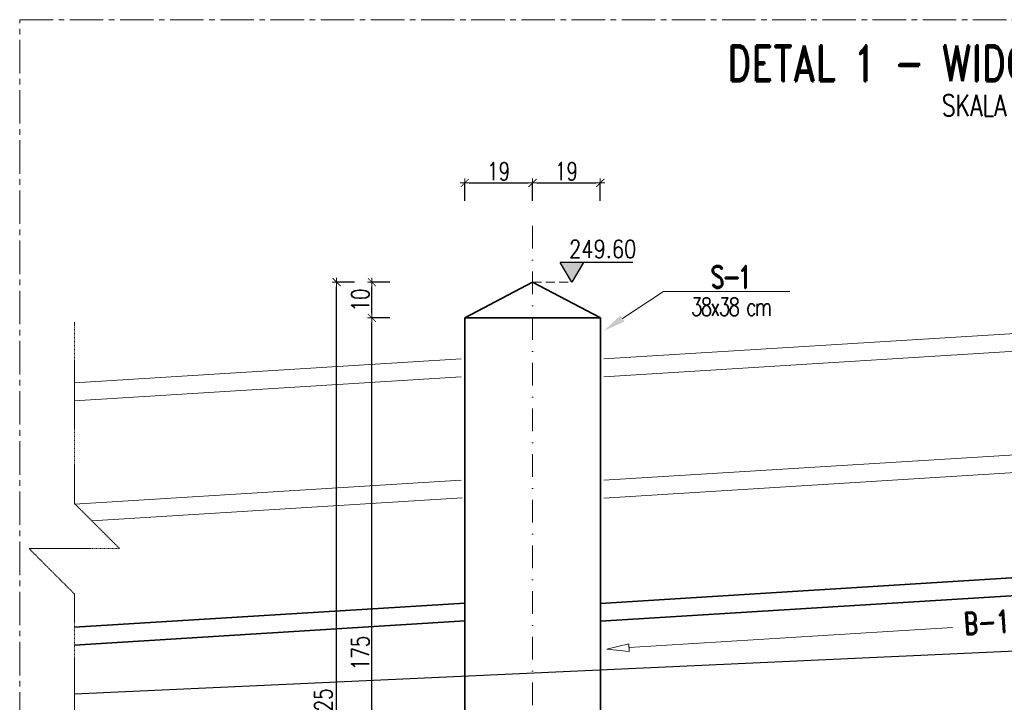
# Model space of a CAD drawing. Header units: millimetres. Extents: x -8 to 14965326, y -810 to 11054951.
# Tile 57 of 72: x 7507589 to 7507865, y 5558326 to 5558517. Entities that reach past the tile are written whole.
import ezdxf
from ezdxf import colors
from ezdxf.entities.mleader import LeaderData, LeaderLine
from ezdxf.enums import TextEntityAlignment as Align
from ezdxf.math import Vec2, Vec3

# ---------------------------------------------------------------- set-up
doc = ezdxf.new("R2010")
doc.units = ezdxf.units.MM
doc.header["$LTSCALE"] = 0.5
doc.header["$MEASUREMENT"] = 0
for name, pattern in [('CENTER2', [1.125, 0.75, -0.125, 0.125, -0.125]), ('HIDDEN', [9.525, 6.35, -3.175]), ('KRESKAKROPKA', [25.4, 12.7, -6.35, 0, -6.35]), ('KRESKOWA', [0.75, 0.5, -0.25])]:
    doc.linetypes.add(name, pattern=pattern)
doc.layers.get('0').update_dxf_attribs({"linetype": 'CONTINUOUS', "lineweight": 13})
doc.layers.get('Defpoints').update_dxf_attribs({"linetype": 'CONTINUOUS'})
for name, color, linetype, lineweight in [('K_Belki - przekrój', 80, 'CONTINUOUS', 35), ('K_Belki - widok', 3, 'CONTINUOUS', 15), ('K_Cienkie przerywane', 252, 'KRESKOWA', 9), ('K_Kreskowanie', 253, 'CONTINUOUS', 5), ('K_Opis', 7, 'CONTINUOUS', 9), ('K_Osie - przerywana', 8, 'KRESKAKROPKA', 9), ('K_Schody - widok', 60, 'CONTINUOUS', 15), ('K_Ściany - przekrój', 7, 'CONTINUOUS', 35), ('tkd_obszary_wykazu', 14, 'CENTER2', 9), ('tkd_otwory', 1, 'CONTINUOUS', 9), ('tkd_otwory_obrys', 1, 'CONTINUOUS', 20), ('tkd_urwania', 252, 'KRESKOWA', 9), ('tkd_wym', 1, 'CONTINUOUS', 5)]:
    doc.layers.add(name, color=color, linetype=linetype, lineweight=lineweight)
doc.layers.add('tkd_koty', color=1, linetype='CONTINUOUS')
doc.layers.add('tkd_opis_sztuki', color=7, linetype='CONTINUOUS')
doc.styles.add('___K_OPIS_ROMAND', font='romand.shx', dxfattribs={"width": 0.75})
doc.styles.add('NEW', font='swiss.ttf', dxfattribs={"height": 0.3})
doc.styles.add('TKD_1TXT', font='simplex.shx', dxfattribs={"width": 0.75, "height": 0.25})
doc.styles.add('TKD_2TXT', font='romand.shx', dxfattribs={"width": 0.75, "height": 0.25})
doc.styles.add('tkd_txt0', font='simplex.shx', dxfattribs={"width": 0.75})
doc.styles.add('TXT25', font='simplex.shx', dxfattribs={"width": 0.8})
doc.dimstyles.new('K - Opis elementów', dxfattribs={"dimtxt": 12.5, "dimasz": 10, "dimexe": 10, "dimexo": 50, "dimgap": 2, "dimtad": 0, "dimdec": 1, "dimrnd": 0.05, "dimzin": 9, "dimdsep": 46, "dimtxsty": '___K_OPIS_ROMAND', "dimblk1": 'CLOSEDBLANK', "dimblk2": 'CLOSEDBLANK', "dimsah": 1, "dimcen": 0, "dimdle": 10, "dimse1": 1, "dimse2": 1, "dimclrd": 1, "dimclre": 256, "dimclrt": 50, "dimazin": 2, "dimtm": 1e-09, "dimtfac": 1, "dimtdec": 1, "dimtmove": 1, "dimatfit": 3, "dimfxl": 1, "dimtolj": 1, "dimtzin": 0, "dimlwd": -1, "dimarcsym": 0})
doc.dimstyles.new('tkd_1-25cm[cm]', dxfattribs={"dimtxt": 5, "dimasz": 1.25, "dimexe": 0, "dimexo": 5, "dimgap": 0.75, "dimtad": 1, "dimdec": 1, "dimrnd": 0.5, "dimdsep": 46, "dimtxsty": 'tkd_txt0', "dimblk": 'tkd_dim_arrow', "dimcen": 0, "dimclrd": 1, "dimclrt": 7, "dimadec": 0, "dimazin": 0, "dimtfac": 1.666667, "dimtdec": 1, "dimtix": 1, "dimtmove": 1, "dimatfit": 3, "dimldrblk": 'K2', "dimfxl": 5, "dimfxlon": 1, "dimtvp": 0.02, "dimtolj": 1, "dimtzin": 0, "dimarcsym": 0})

# ---------------------------------------------------------------- blocks, each defined once
blk = doc.blocks.new('tkd_kota1')
at = {"layer": 'K_Kreskowanie'}
blk.add_hatch(color=256, dxfattribs=at).paths.add_polyline_path([(0, 0), (0.13, 0.221), (-0.13, 0.221)])
for p, q in [((0.684, 0.221), (-0.13, 0.221)), ((0, 0), (-0.13, 0.221)), ((0.13, 0.221), (0, 0))]:
    blk.add_line(p, q)
at = {"color": 7, "style": 'TXT25', "width": 0.8}
blk.add_attdef('%%P10.00', text='', height=0.2, dxfattribs=at).set_placement((0.346, 0.372), align=Align.MIDDLE_CENTER)
blk = doc.blocks.new('tkd_dim_arrow')
for p, q in [((-1, 0), (1, 0)), ((0, -1), (0, 1))]:
    blk.add_line(p, q)
at = {"const_width": 0.2}
blk.add_lwpolyline([(-0.9, -0.9), (0.9, 0.9)], dxfattribs=at)
blk = doc.blocks.new('*D602')
at = {"layer": 'Defpoints', "color": 0, "transparency": 16777216}
for p in [(7507688.02, 5558433.76), (7507714.04, 5558433.76), (7507703.04, 5558258.76)]:
    blk.add_point(p, dxfattribs=at)
at = {"layer": 'tkd_wym', "color": 0, "lineweight": -2, "transparency": 16777216}
for p, q in [((7507693.02, 5558433.76), (7507688.02, 5558433.76)), ((7507693.02, 5558258.76), (7507688.02, 5558258.76))]:
    blk.add_line(p, q, dxfattribs=at)
at = {"layer": 'tkd_wym', "color": 1, "lineweight": -2, "transparency": 16777216}
blk.add_line((7507688.02, 5558260.01), (7507688.02, 5558432.51), dxfattribs=at)
at = {"layer": 'tkd_wym', "color": 1, "lineweight": -2, "transparency": 16777216, "xscale": 1.25, "yscale": 1.25, "zscale": 1.25}
for p, rotation in [((7507688.02, 5558433.76), 90), ((7507688.02, 5558258.76), 270)]:
    blk.add_blockref('tkd_dim_arrow', p, dxfattribs=dict(at, rotation=rotation))
at = {"layer": 'tkd_wym', "color": 7, "transparency": 16777216, "insert": (7507684.77, 5558339.81), "char_height": 5, "attachment_point": 5, "rotation": 90, "style": 'tkd_txt0'}
blk.add_mtext('\\A1;175', dxfattribs=at)
blk = doc.blocks.new('tkd_opis_słupa')
at = {"color": 2, "style": 'TKD_2TXT', "width": 0.75}
blk.add_attdef('NAZWA', text='', height=0.3, dxfattribs=at).set_placement((0.0122, 0.0982), align=Align.CENTER)
at = {"color": 7, "style": 'TKD_1TXT', "width": 0.75, "flags": 1}
for tag in ['ZBROJENIE', 'RZEDNE', 'UWAGI1', 'UWAGI2', 'BETON']:
    blk.add_attdef(tag, text='', height=0.25, dxfattribs=at).set_placement((0.0122, -0.3452), align=Align.CENTER)
at = {"color": 7, "style": 'TKD_1TXT', "width": 0.75}
blk.add_attdef('50X50', text='', height=0.25, dxfattribs=at).set_placement((0.0122, -0.3452), align=Align.CENTER)
blk = doc.blocks.new('K2')
at = {"layer": 'K_Kreskowanie'}
h = blk.add_hatch(color=256, dxfattribs=at)
h.paths.add_polyline_path([(-290, 548), (-20, 548), (-20, 312.04), (-20, 312.04), (-20, 312.04), (-20, 20), (-290, 20), (-290, 40), (-310, 40), (-310, 20), (-310, 0), (0, 0), (0, 568), (-310, 568), (-529, 568), (-529, 463), (-493, 463), (-493, 350.5), (-493, 350.5), (-513, 350.5), (-513, 350.5), (-529, 350.5), (-529, 330.5), (-493, 330.5), (-493, 218), (-493, 218), (-513, 218), (-529, 218), (-529, 198), (-493, 198), (-493, 198), (-475, 198), (-466.7, 198), (-466.7, 218), (-475, 218), (-475, 218), (-475, 463), (-310, 463), (-310, 218), (-348.7, 218), (-348.7, 198), (-310, 198), (-310, 154), (-290, 154)])
h.paths.add_polyline_path([(-509, 548), (-509, 483), (-310, 483), (-310, 548)], flags=16)
for points in [[(-513, 350.5), (-497, 354.5), (-493, 463), (-493, 350.5)], [(-475, 463), (-343, 430), (-310, 218), (-310, 463)], [(-513, 218), (-497, 222), (-493, 330.5), (-493, 218)]]:
    blk.add_hatch(color=256, dxfattribs=at).paths.add_polyline_path(points)
at = {"layer": 'K_Belki - widok'}
for p, q in [((-529, 350.5), (-529, 463)), ((-513, 350.5), (-513, 463)), ((-529, 218), (-529, 330.5)), ((-513, 218), (-513, 330.5)), ((-348.7, 198), (-466.7, 198))]:
    blk.add_line(p, q, dxfattribs=at)
for points in [[(-310, 154.04), (-310, 40.04)], [(-290, 40.04), (-290, 154.04)]]:
    blk.add_lwpolyline(points, dxfattribs=at)
at = {"layer": 'K_Opis', "linetype": 'Continuous'}
for points in [[(-529, 330.5), (-493, 330.5), (-493, 218), (-529, 218), (-529, 198), (-493, 198), (-493, 198), (-475, 198), (-475, 198), (-475, 198), (-475, 198), (-466.7, 198), (-466.7, 218), (-475, 218), (-475, 463), (-310, 463), (-310, 218), (-348.7, 218), (-348.7, 198), (-310, 198), (-310, 154), (-290, 154), (-290, 548), (-20, 548), (-20, 20), (-290, 20), (-290, 40), (-310, 40), (-310, 20), (-310, 20), (-310, 0), (0, 0), (0, 568), (-310, 568), (-529, 568), (-529, 463), (-493, 463), (-493, 350.5), (-529, 350.5), (-529, 330.5)], [(-310, 483), (-310, 548), (-509, 548), (-509, 483), (-310, 483)]]:
    blk.add_lwpolyline(points, dxfattribs=at)
at = {"layer": 'K_Opis', "linetype": 'HIDDEN'}
for points in [[(-529, 330.5), (-493, 330.5), (-493, 218), (-529, 218), (-529, 198), (-493, 198), (-493, 198), (-475, 198), (-475, 198), (-475, 198), (-475, 198), (-466.7, 198), (-466.7, 218), (-475, 218), (-475, 463), (-310, 463), (-310, 218), (-348.7, 218), (-348.7, 198), (-310, 198), (-310, 154), (-290, 154), (-290, 548), (-20, 548), (-20, 20), (-290, 20), (-290, 40), (-310, 40), (-310, 20), (-310, 20), (-310, 0), (0, 0), (0, 568), (-310, 568), (-529, 568), (-529, 463), (-493, 463), (-493, 350.5), (-529, 350.5), (-529, 330.5)], [(-310, 483), (-310, 548), (-509, 548), (-509, 483), (-310, 483)]]:
    blk.add_lwpolyline(points, dxfattribs=at)
at = {"layer": 'K_Schody - widok'}
for p, q in [((-20, 396.04), (-290, 396.04)), ((-224, 172.04), (-224, 396.04)), ((-163, 172.04), (-163, 396.04)), ((-147, 396.04), (-147, 257.33)), ((-85, 284.04), (-85, 396.04)), ((-85, 396.04), (-69.66, 373.49)), ((-158, 172.04), (-158, 391.04)), ((-152, 391.04), (-158, 391.04)), ((-152, 391.04), (-152, 200.04)), ((-290, 368.04), (-163, 368.04)), ((-20, 368.04), (-147, 368.04)), ((-290, 340.04), (-163, 340.04)), ((-20, 340.04), (-147, 340.04)), ((-290, 312.04), (-163, 312.04)), ((-20, 312.04), (-152, 255.18)), ((-20, 312.04), (-147, 312.04)), ((-20, 306.6), (-152, 249.74)), ((-290, 284.04), (-163, 284.04)), ((-85, 284.04), (-147, 284.04)), ((-20, 284.04), (-72.36, 284.04)), ((-85, 278.6), (-85, 200.04)), ((-85, 278.6), (-69.66, 256.04)), ((-85, 278.6), (-85, 200.04)), ((-85, 278.6), (-69.66, 256.04)), ((-290, 256.04), (-163, 256.04)), ((-20, 256.04), (-137.36, 256.04)), ((-147, 251.89), (-147, 200.04)), ((-290, 228.04), (-163, 228.04)), ((-20, 228.04), (-147, 228.04)), ((-290, 200.04), (-163, 200.04)), ((-20, 200.04), (-147, 200.04)), ((-239.34, 194.6), (-224, 172.04)), ((-239.34, 194.6), (-224, 172.04)), ((-158, 172.04), (-290, 172.04))]:
    blk.add_line(p, q, dxfattribs=at)
blk.add_lwpolyline([(-152, 249.74), (-152, 200.04), (-147, 200.04)], dxfattribs=at)
at = {"layer": 'tkd_otwory'}
for points in [[(-513, 350.5), (-497, 354.5), (-493, 463), (-493, 350.5)], [(-475, 463), (-343, 430), (-310, 218), (-310, 463)], [(-513, 218), (-497, 222), (-493, 330.5), (-493, 218)]]:
    blk.add_lwpolyline(points, close=True, dxfattribs=at)
at = {"layer": 'tkd_otwory_obrys'}
for points in [[(-513, 350.5), (-513, 463), (-493, 463), (-493, 350.5)], [(-475, 463), (-310, 463), (-310, 218), (-475, 218)], [(-513, 218), (-493, 218), (-493, 330.5), (-513, 330.5)]]:
    blk.add_lwpolyline(points, close=True, dxfattribs=at)
at = {"layer": 'K_Opis'}
ref = blk.add_blockref('tkd_opis_słupa', (-157.16, 84.45), dxfattribs=dict(at, xscale=-100, yscale=100, zscale=100, rotation=180))
ref.add_attrib('NAZWA', 'K2', dxfattribs={"layer": '0', "color": 2, "height": 30, "style": 'TKD_2TXT', "width": 0.75}).set_placement((-155.94, 44.63), align=Align.CENTER)
ref.add_attrib('50X50', 'kl. schodowa', dxfattribs={"layer": '0', "color": 7, "height": 25, "style": 'TKD_1TXT', "width": 0.75}).set_placement((-155.94, 93.97), align=Align.CENTER)
at = {"layer": 'K_Schody - widok', "style": 'NEW', "width": 0.7}
for s, p in [('8X17.0', (-229.08, 262.62, 0)), ('28', (-202.9, 279.37, 0)), ('8X17.0', (-90.08, 205.23, 0)), ('28', (-63.9, 221.98, 0))]:
    blk.add_text(s, height=16.822, rotation=90, dxfattribs=at).set_placement(p)
blk = doc.blocks.new('*D603')
at = {"layer": 'Defpoints', "color": 0, "transparency": 16777216}
for p in [(7507688.02, 5558443.76), (7507733.04, 5558443.76), (7507714.04, 5558433.76)]:
    blk.add_point(p, dxfattribs=at)
at = {"layer": 'tkd_wym', "color": 0, "lineweight": -2, "transparency": 16777216}
for p, q in [((7507693.02, 5558443.76), (7507688.02, 5558443.76)), ((7507693.02, 5558433.76), (7507688.02, 5558433.76))]:
    blk.add_line(p, q, dxfattribs=at)
at = {"layer": 'tkd_wym', "color": 1, "lineweight": -2, "transparency": 16777216}
blk.add_line((7507688.02, 5558435.01), (7507688.02, 5558442.51), dxfattribs=at)
at = {"layer": 'tkd_wym', "color": 1, "lineweight": -2, "transparency": 16777216, "xscale": 1.25, "yscale": 1.25, "zscale": 1.25}
for p, rotation in [((7507688.02, 5558443.76), 90), ((7507688.02, 5558433.76), 270)]:
    blk.add_blockref('tkd_dim_arrow', p, dxfattribs=dict(at, rotation=rotation))
at = {"layer": 'tkd_wym', "color": 7, "transparency": 16777216, "insert": (7507684.77, 5558438.76), "char_height": 5, "attachment_point": 5, "rotation": 90, "style": 'tkd_txt0'}
blk.add_mtext('\\A1;10', dxfattribs=at)
blk = doc.blocks.new('*D604')
at = {"layer": 'Defpoints', "color": 0, "transparency": 16777216}
for p in [(7507678.13, 5558443.76), (7507733.04, 5558443.76), (7507703.04, 5558218.76)]:
    blk.add_point(p, dxfattribs=at)
at = {"layer": 'tkd_wym', "color": 0, "lineweight": -2, "transparency": 16777216}
for p, q in [((7507683.13, 5558443.76), (7507678.13, 5558443.76)), ((7507683.13, 5558218.76), (7507678.13, 5558218.76))]:
    blk.add_line(p, q, dxfattribs=at)
at = {"layer": 'tkd_wym', "color": 1, "lineweight": -2, "transparency": 16777216}
blk.add_line((7507678.13, 5558220.01), (7507678.13, 5558442.51), dxfattribs=at)
at = {"layer": 'tkd_wym', "color": 1, "lineweight": -2, "transparency": 16777216, "xscale": 1.25, "yscale": 1.25, "zscale": 1.25}
for p, rotation in [((7507678.13, 5558443.76), 90), ((7507678.13, 5558218.76), 270)]:
    blk.add_blockref('tkd_dim_arrow', p, dxfattribs=dict(at, rotation=rotation))
at = {"layer": 'tkd_wym', "color": 7, "transparency": 16777216, "insert": (7507674.41, 5558325.04), "char_height": 5, "attachment_point": 5, "rotation": 90, "style": 'tkd_txt0'}
blk.add_mtext('\\A1;225', dxfattribs=at)
blk = doc.blocks.new('_ClosedBlank')
at = {"color": 0, "linetype": 'ByBlock', "lineweight": -2}
for p, q in [((-1, 0.167), (0, 0)), ((-1, 0.167), (-1, -0.167)), ((0, 0), (-1, -0.167))]:
    blk.add_line(p, q, dxfattribs=at)
blk = doc.blocks.new('*D609')
at = {"layer": 'Defpoints', "color": 0, "transparency": 16777216}
for p in [(7507994.12, 5558368.7), (7507753.04, 5558353.76), (7507753.84, 5558340.93)]:
    blk.add_point(p, dxfattribs=at)
at = {"layer": 'K_Opis', "color": 1, "transparency": 16777216}
for p, q in [((7507988.67, 5558355.49), (7507897.96, 5558349.87)), ((7507760.08, 5558341.32), (7507850.79, 5558346.94))]:
    blk.add_line(p, q, dxfattribs=at)
at = {"layer": 'K_Opis', "color": 1, "transparency": 16777216, "xscale": 6.25, "yscale": 6.25, "zscale": 6.25}
for p, rotation in [((7507994.91, 5558355.87), 3.546852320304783), ((7507753.84, 5558340.93), 183.5468523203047)]:
    blk.add_blockref('_ClosedBlank', p, dxfattribs=dict(at, rotation=rotation))
at = {"layer": 'K_Opis', "color": 2, "transparency": 16777216, "insert": (7507874.38, 5558348.4), "char_height": 6.25, "attachment_point": 5, "rotation": 3.5469, "style": '___K_OPIS_ROMAND'}
blk.add_mtext('\\A1;B-1 {\\Fsimplex|c238;\\H0.83333x;\\T0.8;\\C242;(38x45cm)}', dxfattribs=at)
blk = doc.blocks.new('tkd_opis_sztuki_050')
at = {"color": 3, "style": 'TKD_2TXT', "width": 0.75}
blk.add_attdef('NAZWA', text='', height=0.4, dxfattribs=at).set_placement((0.053, 0), align=Align.CENTER)
at = {"color": 7, "style": 'TKD_1TXT', "width": 0.75}
blk.add_attdef('SZTUK', (1.522, 0.127), '', height=0.24, dxfattribs=at)
for tag, p in [('UWAGA1', (0.053, -0.394)), ('UWAGA2', (0.053, -0.748)), ('UWAGA3', (0.053, -1.096))]:
    blk.add_attdef(tag, text='', height=0.24, dxfattribs=at).set_placement(p, align=Align.CENTER)
blk = doc.blocks.new('*D669')
at = {"layer": 'Defpoints', "color": 0, "transparency": 16777216}
for p in [(7507733.04, 5558471.59), (7507733.04, 5558443.76), (7507714.04, 5558433.76)]:
    blk.add_point(p, dxfattribs=at)
at = {"layer": 'tkd_wym', "color": 0, "lineweight": -2, "transparency": 16777216}
for p, q in [((7507714.04, 5558466.59), (7507714.04, 5558471.59)), ((7507733.04, 5558466.59), (7507733.04, 5558471.59))]:
    blk.add_line(p, q, dxfattribs=at)
at = {"layer": 'tkd_wym', "color": 1, "lineweight": -2, "transparency": 16777216}
blk.add_line((7507715.29, 5558471.59), (7507731.79, 5558471.59), dxfattribs=at)
at = {"layer": 'tkd_wym', "color": 1, "lineweight": -2, "transparency": 16777216, "xscale": 1.25, "yscale": 1.25, "zscale": 1.25, "rotation": 180}
blk.add_blockref('tkd_dim_arrow', (7507714.04, 5558471.59), dxfattribs=at)
at = {"layer": 'tkd_wym', "color": 1, "lineweight": -2, "transparency": 16777216, "xscale": 1.25, "yscale": 1.25, "zscale": 1.25}
blk.add_blockref('tkd_dim_arrow', (7507733.04, 5558471.59), dxfattribs=at)
at = {"layer": 'tkd_wym', "color": 7, "transparency": 16777216, "insert": (7507723.54, 5558474.84), "char_height": 5, "attachment_point": 5, "style": 'tkd_txt0'}
blk.add_mtext('\\A1;19', dxfattribs=at)
blk = doc.blocks.new('*D670')
at = {"layer": 'Defpoints', "color": 0, "transparency": 16777216}
for p in [(7507752.04, 5558471.59), (7507733.04, 5558443.76), (7507752.04, 5558433.76)]:
    blk.add_point(p, dxfattribs=at)
at = {"layer": 'tkd_wym', "color": 0, "lineweight": -2, "transparency": 16777216}
for p, q in [((7507733.04, 5558466.59), (7507733.04, 5558471.59)), ((7507752.04, 5558466.59), (7507752.04, 5558471.59))]:
    blk.add_line(p, q, dxfattribs=at)
at = {"layer": 'tkd_wym', "color": 1, "lineweight": -2, "transparency": 16777216}
blk.add_line((7507734.29, 5558471.59), (7507750.79, 5558471.59), dxfattribs=at)
at = {"layer": 'tkd_wym', "color": 1, "lineweight": -2, "transparency": 16777216, "xscale": 1.25, "yscale": 1.25, "zscale": 1.25, "rotation": 180}
blk.add_blockref('tkd_dim_arrow', (7507733.04, 5558471.59), dxfattribs=at)
at = {"layer": 'tkd_wym', "color": 1, "lineweight": -2, "transparency": 16777216, "xscale": 1.25, "yscale": 1.25, "zscale": 1.25}
blk.add_blockref('tkd_dim_arrow', (7507752.04, 5558471.59), dxfattribs=at)
at = {"layer": 'tkd_wym', "color": 7, "transparency": 16777216, "insert": (7507742.54, 5558474.84), "char_height": 5, "attachment_point": 5, "style": 'tkd_txt0'}
blk.add_mtext('\\A1;19', dxfattribs=at)

msp = doc.modelspace()

# ---------------------------------------------------------------- linework, layer by layer
at = {"layer": 'K_Belki - przekrój'}
for p, q in [((7507752.0434, 5558353.6999), (7507996.0434, 5558368.8238)), ((7507752.0434, 5558348.6999), (7507996.0434, 5558363.8238)), ((7507604.6249, 5558347.0417), (7507714.0434, 5558353.8238)), ((7507604.6249, 5558342.0417), (7507714.0434, 5558348.8238))]:
    msp.add_line(p, q, dxfattribs=at)
at = {"layer": 'K_Cienkie przerywane', "linetype": 'KRESKOWA', "ltscale": 10}
msp.add_line((7507733.0434, 5558443.7619), (7507744.0626, 5558443.7619), dxfattribs=at)
at = {"layer": 'K_Kreskowanie', "color": 253}
for p, q in [((7507995.0434, 5558437.2619), (7507753.0434, 5558422.2619)), ((7507995.0434, 5558432.2619), (7507753.0434, 5558417.2619)), ((7507713.0434, 5558422.2619), (7507604.6249, 5558415.5417)), ((7507713.0434, 5558417.2619), (7507604.6249, 5558410.5417)), ((7507995.0434, 5558403.2619), (7507753.0434, 5558388.2619)), ((7507995.0434, 5558398.2619), (7507753.0434, 5558383.2619)), ((7507713.0434, 5558388.2619), (7507604.6249, 5558381.5417)), ((7507713.3527, 5558383.2714), (7507609.5441, 5558376.837))]:
    msp.add_line(p, q, dxfattribs=at)
at = {"layer": 'K_Opis', "lineweight": 25}
msp.add_lwpolyline([(7508134.1815, 5558352.4291), (7507604.6249, 5558328.2425)], dxfattribs=at)
at = {"layer": 'K_Osie - przerywana'}
msp.add_line((7507733.0434, 5558210.0077), (7507733.0434, 5558460.3454), dxfattribs=at)
at = {"layer": 'K_Ściany - przekrój', "linetype": 'Continuous', "ltscale": 2.5}
for p, q in [((7507714.0434, 5558433.7619), (7507714.0434, 5558258.7619)), ((7507752.0434, 5558433.7619), (7507714.0434, 5558433.7619)), ((7507752.0434, 5558258.7619), (7507752.0434, 5558433.7619))]:
    msp.add_line(p, q, dxfattribs=at)
msp.add_lwpolyline([(7507714.0434, 5558433.7619), (7507733.0434, 5558443.7619), (7507752.0434, 5558433.7619)], dxfattribs=at)
at = {"layer": 'tkd_obszary_wykazu', "ltscale": 25}
msp.add_lwpolyline([(7507589.2975, 5558517.3597), (7508155.8386, 5558517.3597), (7508155.8386, 5558150.7337), (7507589.2975, 5558150.7337)], close=True, dxfattribs=at)
at = {"layer": 'tkd_urwania'}
msp.add_lwpolyline([(7507604.6249, 5558432.5151), (7507604.6249, 5558381.7561), (7507617.3147, 5558369.0664), (7507591.9352, 5558369.0664), (7507604.6249, 5558356.3766), (7507604.6249, 5558289.9823)], dxfattribs=at)

# ---------------------------------------------------------------- block references
at = {"layer": 'tkd_koty', "xscale": 25, "yscale": 25, "zscale": 100}
msp.add_blockref('tkd_kota1', (7507744.0626, 5558443.7619), dxfattribs=at).add_auto_attribs({'%%P10.00': '249.60'})
at = {"layer": 'tkd_opis_sztuki'}
ref = msp.add_blockref('tkd_opis_sztuki_050', (7507863.7836, 5558500.159), dxfattribs=dict(at, xscale=25, yscale=25, zscale=25))
ref.add_attrib('NAZWA', 'DETAL 1 - WIDOK SEGMENTU ', dxfattribs={"layer": '0', "color": 3, "height": 10, "style": 'TKD_2TXT', "width": 0.75}).set_placement((7507865.1052, 5558500.1535), align=Align.CENTER)
ref.add_attrib('UWAGA1', 'SKALA 1:25', dxfattribs={"layer": '0', "color": 7, "height": 6, "style": 'TKD_1TXT', "width": 0.75}).set_placement((7507865.1052, 5558490.3172), align=Align.CENTER)

# ---------------------------------------------------------------- dimensions: what is measured, and where the dimension line sits
at = {"layer": 'K_Opis'}
dim = msp.add_linear_dim(base=(7507753.8386, 5558340.9323), p1=(7507994.1172, 5558368.7044), p2=(7507753.0434, 5558353.7619), angle=183.546852, text='B-1 {\\Fsimplex|c238;\\H0.83333x;\\T0.8;\\C242;(38x45cm)}', dimstyle='K - Opis elementów', override={"dimtxt": 6.25, "dimasz": 6.25, "dimclrt": 2}, dxfattribs=at)
dim.commit()
dim.dimension.update_dxf_attribs({"geometry": '*D609', "text_midpoint": (7507874.3755, 5558348.4036), "dimtype": 161})
at = {"layer": 'tkd_wym'}
for base, p1, p2, picture, middle in [((7507733.0434, 5558471.5909), (7507714.0434, 5558433.7619), (7507733.0434, 5558443.7619), '*D669', (7507723.5434, 5558474.8409)), ((7507752.0434, 5558471.5909), (7507733.0434, 5558443.7619), (7507752.0434, 5558433.7619), '*D670', (7507742.5434, 5558474.8409))]:
    dim = msp.add_linear_dim(base=base, p1=p1, p2=p2, dimstyle='tkd_1-25cm[cm]', dxfattribs=at)
    dim.commit()
    dim.dimension.update_dxf_attribs({"geometry": picture, "text_midpoint": middle})
for base, p1, p2, picture, middle in [((7507678.1289, 5558443.7619), (7507703.0434, 5558218.7619), (7507733.0434, 5558443.7619), '*D604', (7507677.6591, 5558325.0424)), ((7507688.0211, 5558433.7619), (7507703.0434, 5558258.7619), (7507714.0434, 5558433.7619), '*D602', (7507688.0211, 5558339.8081))]:
    dim = msp.add_linear_dim(base=base, p1=p1, p2=p2, angle=90, dimstyle='tkd_1-25cm[cm]', dxfattribs=at)
    dim.commit()
    dim.dimension.update_dxf_attribs({"geometry": picture, "text_midpoint": middle, "dimtype": 160})
dim = msp.add_linear_dim(base=(7507688.0211, 5558443.7619), p1=(7507714.0434, 5558433.7619), p2=(7507733.0434, 5558443.7619), angle=90, dimstyle='tkd_1-25cm[cm]', dxfattribs=at)
dim.commit()
dim.dimension.update_dxf_attribs({"geometry": '*D603', "text_midpoint": (7507684.7711, 5558438.7619)})

# ---------------------------------------------------------------- leaders
at = {"layer": 'K_Opis'}
ml = msp.add_multileader_mtext('Standard', dxfattribs=at)
ml.set_content('{\\T0.85;\\C2;S-1\\T1;\\C50;\\P\\Fsimplex|c238;\\H0.8x;\\T0.8;\\C1;38x38 cm}', color=7, style='___K_OPIS_ROMAND')
ml.set_leader_properties(color=1, linetype='CONTINUOUS', lineweight=9)
ml.build(insert=Vec2(0, 0))
ml.multileader.update_dxf_attribs({"text_left_attachment_type": 6, "text_right_attachment_type": 6, "dogleg_length": 5, "arrow_head_size": 6.25})
ctx = ml.context
ctx.base_point, ctx.char_height, ctx.arrow_head_size, ctx.landing_gap_size, ctx.plane_origin = Vec3(7507776.9162, 5558441.1234), 6.25, 6.25, 0, Vec3(7507786.2615, 5558411.512)
ctx.left_attachment, ctx.right_attachment, ctx.text_align_type = 6, 6, 1
notes = []
notes.append((ctx, [(0, (1, 1, 0), (7507769.7004, 5558441.1234), (1, 0), 7.2158, [(0, [(7507753.0434, 5558430.1423)], 0, [])])]))
ctx.mtext.insert, ctx.mtext.alignment, ctx.mtext.line_spacing_factor, ctx.mtext.flow_direction = Vec3(7507788.4519, 5558448.3734), 2, 0.864, 5
for ctx, leaders in notes:
    for number, flags, end, landing, length, lines in leaders:
        leader = LeaderData()
        leader.index, (leader.has_last_leader_line, leader.has_dogleg_vector, leader.attachment_direction) = number, flags
        leader.last_leader_point, leader.dogleg_vector, leader.dogleg_length = Vec3(end), Vec3(landing), length
        for number, points, colour, breaks in lines:
            line = LeaderLine()
            line.index, line.vertices, line.color, line.breaks = number, Vec3.list(points), colors.encode_raw_color(colour), breaks
            leader.lines.append(line)
        ctx.leaders.append(leader)

doc.saveas('drawing.dxf')
